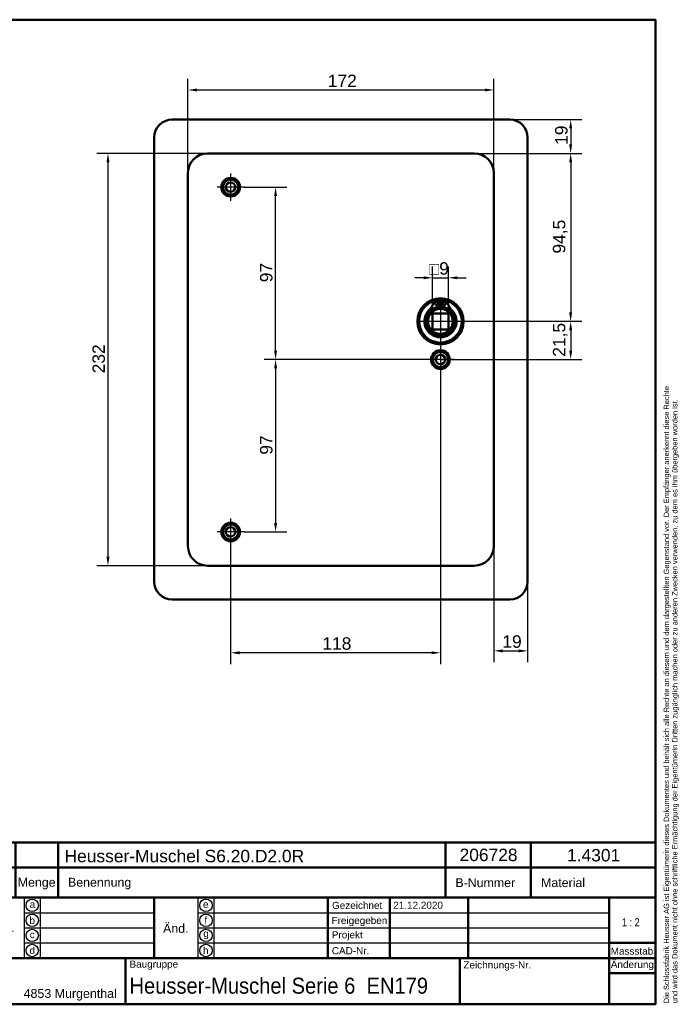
# Model space of a CAD drawing. Header units: millimetres. Extents: x 20 to 833, y 20 to 574.
# Tile 7 of 7: x 462 to 833, y 20 to 574. Entities that reach past the tile are written whole.
import ezdxf
from ezdxf.enums import TextEntityAlignment as Align

# ---------------------------------------------------------------- set-up
doc = ezdxf.new("R2010")
doc.units = ezdxf.units.MM
doc.header["$LTSCALE"] = 2
for name, color, linetype, lineweight in [('Bemaßungen(DIN)', 7, 'Continuous', 25), ('Mittelpunktmarkierung(DIN)', 7, 'Continuous', 25), ('Sichtbare Kanten(DIN)', 7, 'Continuous', 50), ('Skizziergeometrie(DIN)', 7, 'Continuous', 50), ('Skizzierlinie(DIN)', 7, 'Continuous', 25), ('Symbole(DIN)', 7, 'Continuous', 25)]:
    doc.layers.add(name, color=color, linetype=linetype, lineweight=lineweight)
doc.styles.add('Aktuell-DIN', font='arial.ttf')
doc.styles.add('STANDARD-DIN~0', font='arial.ttf')
doc.styles.add('Textstil10', font='arial.ttf')
doc.styles.add('Textstil41', font='arial.ttf', dxfattribs={"width": 0.8})
doc.styles.add('Textstil83', font='arial.ttf', dxfattribs={"width": 0.8})
doc.dimstyles.new('CAD-LAN', dxfattribs={"dimscale": 2, "dimtxt": 3.5, "dimasz": 2.5, "dimexe": 3.175, "dimexo": 0, "dimgap": 0.8, "dimtad": 1, "dimrnd": 1e-08, "dimtxsty": 'STANDARD-DIN~0', "dimcen": 0.09, "dimdle": 10, "dimclrd": 250, "dimclre": 250, "dimclrt": 250, "dimadec": 0, "dimazin": 2, "dimtfac": 1, "dimtmove": 0, "dimatfit": 3, "dimfxl": 1, "dimtolj": 1, "dimtzin": 0, "dimlwd": 25, "dimlwe": 25, "dimarcsym": 0})

# ---------------------------------------------------------------- blocks, each defined once
blk = doc.blocks.new('Ränder Standardrahmen')
at = {"layer": 'Skizziergeometrie(DIN)', "flags": 128}
blk.add_lwpolyline([(10, 10), (10, 287), (410, 287), (410, 10), (10, 10)], dxfattribs=at)
blk = doc.blocks.new('Schriftfelder Heusser')
at = {"layer": 'Skizziergeometrie(DIN)'}
for p, q in [((101, 229.92), (101, 236.92)), ((101, 236.92), (291, 236.92)), ((111, 229.92), (111, 236.92)), ((123, 229.92), (123, 236.92)), ((232, 229.92), (232, 236.92)), ((256, 229.92), (256, 236.92)), ((291, 236.92), (291, 229.92)), ((101, 191.42), (101, 229.92)), ((101, 229.92), (291, 229.92)), ((111, 229.92), (111, 221.42)), ((123, 229.92), (123, 221.42)), ((232, 229.92), (232, 221.42)), ((256, 229.92), (256, 221.42)), ((291, 229.92), (291, 191.42)), ((101, 221.42), (291, 221.42)), ((150, 221.42), (150, 204.42)), ((198.85, 221.42), (198.85, 204.42)), ((216.35, 221.42), (216.35, 204.42)), ((238.35, 221.42), (238.35, 204.42)), ((278, 221.42), (278, 191.42)), ((278, 208.67), (291, 208.67)), ((101, 204.42), (291, 204.42)), ((142, 204.42), (142, 191.42)), ((236, 204.42), (236, 191.42)), ((278, 200.17), (291, 200.17)), ((291, 191.42), (101, 191.42))]:
    blk.add_line(p, q, dxfattribs=at)
at = {"layer": 'Skizzierlinie(DIN)'}
for p, q in [((113.5, 221.42), (113.5, 204.42)), ((118, 221.42), (118, 204.42)), ((162.35, 221.42), (162.35, 204.42)), ((166.85, 221.42), (166.85, 204.42)), ((113.5, 217.17), (150, 217.17)), ((162.35, 217.17), (278, 217.17)), ((113.5, 212.92), (150, 212.92)), ((162.35, 212.92), (278, 212.92)), ((113.5, 208.67), (150, 208.67)), ((162.35, 208.67), (278, 208.67))]:
    blk.add_line(p, q, dxfattribs=at)
for centre in [(115.75, 219.25), (164.6, 219.25), (115.75, 215.04), (164.6, 215.04), (115.75, 210.79), (164.6, 210.79), (115.75, 206.54), (164.6, 206.54)]:
    blk.add_circle(centre, 1.75, dxfattribs=at)
at = {"layer": 'Symbole(DIN)', "color": 7, "insert": (293.33, 191.7), "char_height": 1.5, "width": 182.3003, "attachment_point": 1, "rotation": 90, "line_spacing_factor": 0.944221, "style": 'Aktuell-DIN'}
blk.add_mtext('\\fArial|b0|i0;\\H1.5000;Die Schlossfabrik Heusser AG ist Eigentümerin dieses Dokumentes und behält sich alle Rechte an diesem und dem dargestellten Gegenstand vor. Der Empfänger anerkennt diese Rechte\\Pund wird das Dokument nicht ohne schriftliche Ermächtigung der Eigentümerin Dritten zugänglich machen oder zu anderen Zwecken verwenden, zu dem es ihm übergeben worden ist.\\P ', dxfattribs=at)
at = {"layer": 'Symbole(DIN)', "color": 179, "true_color": 0x262659, "style": 'Aktuell-DIN'}
for s, insert, char_height, attachment_point in [('B-Nummer', (234.74, 225.62), 2.489, 4), ('Material', (265.02, 225.62), 2.489, 5), ('Pos.', (106, 227), 2.489, 2), ('Menge', (117, 227), 2.489, 2), ('Benennung', (125.81, 225.38), 2.489, 4), ('\\fArial|b0|i0;a', (115.81, 219.53), 2, 5), ('\\fArial|b0|i0;e', (164.54, 219.53), 2, 5), ('\\fArial|b0|i0;Gezeichnet', (200.05, 219.23), 2, 4), ('\\fArial|b0|i0;b', (115.75, 215), 2, 5), ('\\fArial|b0|i0;f', (164.55, 215.06), 2, 5), ('\\fArial|b0|i0;Freigegeben', (199.92, 216), 2, 1), ('\\fArial|b0|i0;c', (115.75, 211.01), 2, 5), ('\\fArial|b0|i0;g', (164.63, 211.05), 2, 5), ('\\fArial|b0|i0;Projekt', (200, 211.98), 2, 1), ('\\fArial|b0|i0;d', (115.76, 206.55), 2, 5), ('\\fArial|b0|i0;h', (164.55, 206.57), 2, 5), ('\\fArial|b0|i0;CAD-Nr.', (200, 207.5), 2, 1), ('\\fArial|b0|i0;\\H2.0000;Massstab', (284.39, 206.37), 2, 5), ('\\fArial|b0|i0;\\H2.0000;Baugruppe', (143.1, 203.73), 2, 1), ('\\fArial|b0|i0;Zeichnungs-Nr.', (237, 203.5), 2, 1), ('\\fArial|b0|i0;\\H2.5000;4853 Murgenthal', (113.33, 192.46), 2.5, 7)]:
    blk.add_mtext(s, dxfattribs=dict(at, insert=insert, char_height=char_height, attachment_point=attachment_point))
at = {"layer": 'Symbole(DIN)', "color": 179, "true_color": 0x262659, "attachment_point": 5, "style": 'Aktuell-DIN'}
for s, insert, char_height, width in [('Änd.', (107.21, 213), 2.489, 12.3494), ('Änd.', (156.12, 212.76), 2.489, 12.3494), ('\\fArial|b0|i0;Änderung', (284.51, 202.33), 2, 12.1143)]:
    blk.add_mtext(s, dxfattribs=dict(at, insert=insert, char_height=char_height, width=width))
at = {"layer": 'Symbole(DIN)', "color": 7, "insert": (143.1, 196.62), "char_height": 4.5, "width": 90.18, "attachment_point": 4, "style": 'Aktuell-DIN'}
blk.add_mtext('\\fArial|b0|i0;\\W0.90;\\H4.5000;Heusser-Muschel Serie 6  EN179', dxfattribs=at)
at = {"layer": 'Symbole(DIN)', "color": 179, "true_color": 0x262659, "style": 'Textstil10'}
blk.add_attdef('ERSTELLUNGSDATUM_001', (217.26, 218.29), '', height=2, dxfattribs=at)
at = {"layer": 'Symbole(DIN)', "color": 179, "true_color": 0x262659}
for tag, height, style, p in [('AUTOR', 2.49, 'Aktuell-DIN', (240.03, 219.26)), ('KONTROLLDATUM', 2, 'Textstil10', (217.42, 215.04)), ('KONTROLLIERT_VON', 2, 'Textstil10', (239.98, 215.05))]:
    blk.add_attdef(tag, text='', height=height, dxfattribs=dict(at, style=style)).set_placement(p, align=Align.MIDDLE_LEFT)
at = {"layer": 'Symbole(DIN)', "color": 7, "style": 'Textstil83', "width": 0.8}
blk.add_attdef('Anfänglicher_Ansichtsmaßstab_001', (281.57, 213.34), '', height=2.3, dxfattribs=at)
at = {"layer": 'Symbole(DIN)', "color": 179, "true_color": 0x262659, "style": 'Textstil10'}
blk.add_attdef('PROJEKT', text='', height=2, dxfattribs=at).set_placement((217.77, 209.72), align=Align.BOTTOM_LEFT)
at = {"layer": 'Symbole(DIN)', "color": 7, "style": 'Textstil41', "width": 0.8}
blk.add_attdef('STATUS', text='', height=5, dxfattribs=at).set_placement((284.53, 195.86), align=Align.MIDDLE_CENTER)
blk = doc.blocks.new('*D8')
at = {"layer": 'Bemaßungen(DIN)', "color": 250, "linetype": 'Continuous', "lineweight": 25, "true_color": 0x3f3f3f, "transparency": 16777216}
for p, q in [((557.09, 487.78), (557.09, 540.8)), ((729.09, 487.78), (729.09, 540.8)), ((562.09, 534.45), (724.09, 534.45))]:
    blk.add_line(p, q, dxfattribs=at)
at = {"layer": 'Bemaßungen(DIN)', "color": 250, "linetype": 'Continuous', "true_color": 0x3f3f3f, "transparency": 16777216}
for points in [[(562.09, 535.28), (562.09, 533.62), (557.09, 534.45)], [(724.09, 535.28), (724.09, 533.62), (729.09, 534.45)]]:
    blk.add_solid(points, dxfattribs=at)
at = {"layer": 'Defpoints', "color": 0, "linetype": 'Continuous', "transparency": 16777216}
for p in [(729.09, 534.45), (557.09, 487.78), (729.09, 487.78)]:
    blk.add_point(p, dxfattribs=at)
at = {"layer": 'Bemaßungen(DIN)', "color": 250, "linetype": 'Continuous', "lineweight": 25, "true_color": 0x3f3f3f, "transparency": 16777216, "insert": (635.72, 543.08), "char_height": 7, "attachment_point": 1, "style": 'STANDARD-DIN~0'}
blk.add_mtext('\\A1;172', dxfattribs=at)
blk = doc.blocks.new('*D9')
at = {"layer": 'Bemaßungen(DIN)', "color": 250, "linetype": 'Continuous', "lineweight": 25, "true_color": 0x3f3f3f, "transparency": 16777216}
for p, q in [((568.09, 498.78), (505.74, 498.78)), ((512.09, 493.78), (512.09, 271.78)), ((568.09, 266.78), (505.74, 266.78))]:
    blk.add_line(p, q, dxfattribs=at)
at = {"layer": 'Bemaßungen(DIN)', "color": 250, "linetype": 'Continuous', "true_color": 0x3f3f3f, "transparency": 16777216}
for points in [[(511.26, 493.78), (512.92, 493.78), (512.09, 498.78)], [(511.26, 271.78), (512.92, 271.78), (512.09, 266.78)]]:
    blk.add_solid(points, dxfattribs=at)
at = {"layer": 'Defpoints', "color": 0, "linetype": 'Continuous', "transparency": 16777216}
for p in [(568.09, 498.78), (512.09, 266.78), (568.09, 266.78)]:
    blk.add_point(p, dxfattribs=at)
at = {"layer": 'Bemaßungen(DIN)', "color": 250, "linetype": 'Continuous', "lineweight": 25, "true_color": 0x3f3f3f, "transparency": 16777216, "insert": (503.34, 375.02), "char_height": 7, "attachment_point": 1, "rotation": 90, "style": 'STANDARD-DIN~0'}
blk.add_mtext('\\A1;232', dxfattribs=at)
blk = doc.blocks.new('*D10')
at = {"layer": 'Bemaßungen(DIN)', "color": 250, "linetype": 'Continuous', "lineweight": 25, "true_color": 0x3f3f3f, "transparency": 16777216}
for p, q in [((718.09, 498.78), (778.67, 498.78)), ((772.32, 493.78), (772.32, 409.28)), ((699.09, 404.28), (778.67, 404.28))]:
    blk.add_line(p, q, dxfattribs=at)
at = {"layer": 'Bemaßungen(DIN)', "color": 250, "linetype": 'Continuous', "true_color": 0x3f3f3f, "transparency": 16777216}
for points in [[(771.49, 493.78), (773.15, 493.78), (772.32, 498.78)], [(771.49, 409.28), (773.15, 409.28), (772.32, 404.28)]]:
    blk.add_solid(points, dxfattribs=at)
at = {"layer": 'Defpoints', "color": 0, "linetype": 'Continuous', "transparency": 16777216}
for p in [(718.09, 498.78), (699.09, 404.28), (772.32, 404.28)]:
    blk.add_point(p, dxfattribs=at)
at = {"layer": 'Bemaßungen(DIN)', "color": 250, "linetype": 'Continuous', "lineweight": 25, "true_color": 0x3f3f3f, "transparency": 16777216, "insert": (762.31, 442.41), "char_height": 7, "attachment_point": 1, "rotation": 90, "style": 'STANDARD-DIN~0'}
blk.add_mtext('\\A1;94,5', dxfattribs=at)
blk = doc.blocks.new('*D11')
at = {"layer": 'Bemaßungen(DIN)', "color": 250, "linetype": 'Continuous', "lineweight": 25, "true_color": 0x3f3f3f, "transparency": 16777216}
for p, q in [((699.09, 404.28), (778.67, 404.28)), ((772.32, 399.28), (772.32, 387.78)), ((699.09, 382.78), (778.67, 382.78))]:
    blk.add_line(p, q, dxfattribs=at)
at = {"layer": 'Bemaßungen(DIN)', "color": 250, "linetype": 'Continuous', "true_color": 0x3f3f3f, "transparency": 16777216}
for points in [[(771.49, 399.28), (773.15, 399.28), (772.32, 404.28)], [(771.49, 387.78), (773.15, 387.78), (772.32, 382.78)]]:
    blk.add_solid(points, dxfattribs=at)
at = {"layer": 'Defpoints', "color": 0, "linetype": 'Continuous', "transparency": 16777216}
for p in [(699.09, 404.28), (699.09, 382.78), (772.32, 382.78)]:
    blk.add_point(p, dxfattribs=at)
at = {"layer": 'Bemaßungen(DIN)', "color": 250, "linetype": 'Continuous', "lineweight": 25, "true_color": 0x3f3f3f, "transparency": 16777216, "insert": (762.31, 384.35), "char_height": 7, "attachment_point": 1, "rotation": 90, "style": 'STANDARD-DIN~0'}
blk.add_mtext('\\A1;21,5', dxfattribs=at)
blk = doc.blocks.new('*D12')
at = {"layer": 'Bemaßungen(DIN)', "color": 250, "linetype": 'Continuous', "lineweight": 25, "true_color": 0x3f3f3f, "transparency": 16777216}
for p, q in [((738.09, 517.78), (778.67, 517.78)), ((772.32, 512.78), (772.32, 503.78)), ((718.09, 498.78), (778.67, 498.78))]:
    blk.add_line(p, q, dxfattribs=at)
at = {"layer": 'Bemaßungen(DIN)', "color": 250, "linetype": 'Continuous', "true_color": 0x3f3f3f, "transparency": 16777216}
for points in [[(771.49, 512.78), (773.15, 512.78), (772.32, 517.78)], [(771.49, 503.78), (773.15, 503.78), (772.32, 498.78)]]:
    blk.add_solid(points, dxfattribs=at)
at = {"layer": 'Defpoints', "color": 0, "linetype": 'Continuous', "transparency": 16777216}
for p in [(738.09, 517.78), (718.09, 498.78), (772.32, 498.78)]:
    blk.add_point(p, dxfattribs=at)
at = {"layer": 'Bemaßungen(DIN)', "color": 250, "linetype": 'Continuous', "lineweight": 25, "true_color": 0x3f3f3f, "transparency": 16777216, "insert": (763.57, 503.58), "char_height": 7, "attachment_point": 1, "rotation": 90, "style": 'STANDARD-DIN~0'}
blk.add_mtext('\\A1;19', dxfattribs=at)
blk = doc.blocks.new('*D13')
at = {"layer": 'Bemaßungen(DIN)', "color": 250, "linetype": 'Continuous', "lineweight": 25, "true_color": 0x3f3f3f, "transparency": 16777216}
for p, q in [((588.74, 479.78), (612.71, 479.78)), ((606.36, 387.78), (606.36, 474.78)), ((699.09, 382.78), (600.01, 382.78))]:
    blk.add_line(p, q, dxfattribs=at)
at = {"layer": 'Bemaßungen(DIN)', "color": 250, "linetype": 'Continuous', "true_color": 0x3f3f3f, "transparency": 16777216}
for points in [[(605.53, 474.78), (607.2, 474.78), (606.36, 479.78)], [(605.53, 387.78), (607.2, 387.78), (606.36, 382.78)]]:
    blk.add_solid(points, dxfattribs=at)
at = {"layer": 'Defpoints', "color": 0, "linetype": 'Continuous', "transparency": 16777216}
for p in [(588.74, 479.78), (606.36, 479.78), (699.09, 382.78)]:
    blk.add_point(p, dxfattribs=at)
at = {"layer": 'Bemaßungen(DIN)', "color": 250, "linetype": 'Continuous', "lineweight": 25, "true_color": 0x3f3f3f, "transparency": 16777216, "insert": (597.61, 426.26), "char_height": 7, "attachment_point": 1, "rotation": 90, "style": 'STANDARD-DIN~0'}
blk.add_mtext('\\A1;97', dxfattribs=at)
blk = doc.blocks.new('*D14')
at = {"layer": 'Bemaßungen(DIN)', "color": 250, "linetype": 'Continuous', "lineweight": 25, "true_color": 0x3f3f3f, "transparency": 16777216}
for p, q in [((699.09, 382.78), (600.01, 382.78)), ((606.36, 377.78), (606.36, 290.78)), ((588.74, 285.78), (612.71, 285.78))]:
    blk.add_line(p, q, dxfattribs=at)
at = {"layer": 'Bemaßungen(DIN)', "color": 250, "linetype": 'Continuous', "true_color": 0x3f3f3f, "transparency": 16777216}
for points in [[(605.53, 377.78), (607.2, 377.78), (606.36, 382.78)], [(605.53, 290.78), (607.2, 290.78), (606.36, 285.78)]]:
    blk.add_solid(points, dxfattribs=at)
at = {"layer": 'Defpoints', "color": 0, "linetype": 'Continuous', "transparency": 16777216}
for p in [(699.09, 382.78), (588.74, 285.78), (606.36, 285.78)]:
    blk.add_point(p, dxfattribs=at)
at = {"layer": 'Bemaßungen(DIN)', "color": 250, "linetype": 'Continuous', "lineweight": 25, "true_color": 0x3f3f3f, "transparency": 16777216, "insert": (597.61, 329.26), "char_height": 7, "attachment_point": 1, "rotation": 90, "style": 'STANDARD-DIN~0'}
blk.add_mtext('\\A1;97', dxfattribs=at)
blk = doc.blocks.new('*D15')
at = {"layer": 'Bemaßungen(DIN)', "color": 250, "linetype": 'Continuous', "lineweight": 25, "true_color": 0x3f3f3f, "transparency": 16777216}
for p, q in [((699.09, 375.13), (699.09, 211.43)), ((581.09, 278.13), (581.09, 211.43)), ((694.09, 217.78), (586.09, 217.78))]:
    blk.add_line(p, q, dxfattribs=at)
at = {"layer": 'Bemaßungen(DIN)', "color": 250, "linetype": 'Continuous', "true_color": 0x3f3f3f, "transparency": 16777216}
for points in [[(586.09, 218.61), (586.09, 216.94), (581.09, 217.78)], [(694.09, 218.61), (694.09, 216.94), (699.09, 217.78)]]:
    blk.add_solid(points, dxfattribs=at)
at = {"layer": 'Defpoints', "color": 0, "linetype": 'Continuous', "transparency": 16777216}
for p in [(699.09, 375.13), (581.09, 278.13), (581.09, 217.78)]:
    blk.add_point(p, dxfattribs=at)
at = {"layer": 'Bemaßungen(DIN)', "color": 250, "linetype": 'Continuous', "lineweight": 25, "true_color": 0x3f3f3f, "transparency": 16777216, "insert": (632.68, 226.52), "char_height": 7, "attachment_point": 1, "style": 'STANDARD-DIN~0'}
blk.add_mtext('\\A1;118', dxfattribs=at)
blk = doc.blocks.new('*D16')
at = {"layer": 'Bemaßungen(DIN)', "color": 250, "linetype": 'Continuous', "lineweight": 25, "true_color": 0x3f3f3f, "transparency": 16777216}
for p, q in [((729.09, 277.78), (729.09, 212.51)), ((748.09, 257.78), (748.09, 212.51)), ((734.09, 218.86), (743.09, 218.86))]:
    blk.add_line(p, q, dxfattribs=at)
at = {"layer": 'Bemaßungen(DIN)', "color": 250, "linetype": 'Continuous', "true_color": 0x3f3f3f, "transparency": 16777216}
for points in [[(734.09, 219.69), (734.09, 218.02), (729.09, 218.86)], [(743.09, 219.69), (743.09, 218.02), (748.09, 218.86)]]:
    blk.add_solid(points, dxfattribs=at)
at = {"layer": 'Defpoints', "color": 0, "linetype": 'Continuous', "transparency": 16777216}
for p in [(729.09, 277.78), (748.09, 257.78), (748.09, 218.86)]:
    blk.add_point(p, dxfattribs=at)
at = {"layer": 'Bemaßungen(DIN)', "color": 250, "linetype": 'Continuous', "lineweight": 25, "true_color": 0x3f3f3f, "transparency": 16777216, "insert": (733.9, 227.61), "char_height": 7, "attachment_point": 1, "style": 'STANDARD-DIN~0'}
blk.add_mtext('\\A1;19', dxfattribs=at)
blk = doc.blocks.new('*D17')
at = {"layer": 'Bemaßungen(DIN)', "color": 250, "linetype": 'Continuous', "lineweight": 25, "true_color": 0x3f3f3f, "transparency": 16777216}
for p, q in [((694.59, 408.78), (694.59, 435.13)), ((703.59, 408.78), (703.59, 435.13)), ((689.59, 428.78), (684.59, 428.78)), ((694.59, 428.78), (703.59, 428.78)), ((708.59, 428.78), (713.59, 428.78))]:
    blk.add_line(p, q, dxfattribs=at)
at = {"layer": 'Bemaßungen(DIN)', "color": 250, "linetype": 'Continuous', "true_color": 0x3f3f3f, "transparency": 16777216}
for points in [[(689.59, 429.61), (689.59, 427.94), (694.59, 428.78)], [(708.59, 429.61), (708.59, 427.94), (703.59, 428.78)]]:
    blk.add_solid(points, dxfattribs=at)
at = {"layer": 'Defpoints', "color": 0, "linetype": 'Continuous', "transparency": 16777216}
for p in [(703.59, 428.78), (694.59, 408.78), (703.59, 408.78)]:
    blk.add_point(p, dxfattribs=at)
at = {"layer": 'Bemaßungen(DIN)', "color": 250, "linetype": 'Continuous', "lineweight": 25, "true_color": 0x3f3f3f, "transparency": 16777216, "insert": (692.72, 437.52), "char_height": 7, "attachment_point": 1, "style": 'STANDARD-DIN~0'}
blk.add_mtext('\\A1;\\fAIGDT|b0|i0;\\H7.0000;o\\fArial|b0|i0;\\H7.0000;9', dxfattribs=at)

msp = doc.modelspace()

# ---------------------------------------------------------------- linework, layer by layer
at = {"layer": 'Mittelpunktmarkierung(DIN)', "linetype": 'Continuous'}
for p, q in [((581.091, 487.425), (581.091, 472.125)), ((588.741, 479.775), (573.441, 479.775)), ((699.091, 416.275), (699.091, 392.275)), ((711.091, 404.275), (687.091, 404.275)), ((699.091, 390.425), (699.091, 375.125)), ((706.741, 382.775), (691.441, 382.775)), ((581.091, 293.425), (581.091, 278.125)), ((588.741, 285.775), (573.441, 285.775))]:
    msp.add_line(p, q, dxfattribs=at)
at = {"layer": 'Sichtbare Kanten(DIN)'}
for p, q in [((548.091, 517.775), (738.091, 517.775)), ((538.091, 257.775), (538.091, 507.775)), ((748.091, 507.775), (748.091, 257.775)), ((718.091, 498.775), (568.091, 498.775)), ((557.091, 487.775), (557.091, 277.775)), ((729.091, 277.775), (729.091, 487.775)), ((695.451, 416.233), (698.475, 416.233)), ((698.475, 416.233), (698.475, 412.533)), ((699.708, 412.533), (699.708, 416.233)), ((699.708, 416.233), (702.732, 416.233)), ((694.591, 399.775), (694.591, 408.775)), ((694.591, 408.775), (703.591, 408.775)), ((703.591, 408.775), (703.591, 399.775)), ((703.591, 399.775), (694.591, 399.775)), ((568.091, 266.775), (718.091, 266.775)), ((738.091, 247.775), (548.091, 247.775))]:
    msp.add_line(p, q, dxfattribs=at)
for centre, radius in [((581.091, 479.775), 5.25), ((581.091, 479.775), 4.25), ((581.091, 479.775), 2.65), ((699.091, 404.275), 13), ((699.091, 404.275), 12.5), ((699.091, 404.275), 8), ((699.091, 404.275), 7), ((696.86, 414.383), 0.85), ((701.323, 414.383), 0.85), ((699.091, 382.775), 5.25), ((699.091, 382.775), 4.25), ((699.091, 382.775), 2.65), ((581.091, 285.775), 5.25), ((581.091, 285.775), 4.25), ((581.091, 285.775), 2.65)]:
    msp.add_circle(centre, radius, dxfattribs=at)
for centre, radius, start, end in [((548.091, 507.775), 10, 90, 180), ((738.091, 507.775), 10, 0, 90), ((568.091, 487.775), 11, 90, 180), ((718.091, 487.775), 11, 0, 90), ((699.091, 404.275), 12, 108.17213, 71.82787), ((686.769, 416.973), 8.678, 314.1409, 355.03295), ((699.091, 404.275), 12, 85.21102, 94.78898), ((711.414, 416.973), 8.678, 184.96705, 225.8591), ((699.091, 404.275), 9.017, 134.1409, 45.8591), ((699.091, 405.008), 7.55, 94.68501, 144.3129), ((699.091, 404.275), 8.2, 63.63056, 116.36944), ((699.091, 404.275), 9, 86.0711, 93.9289), ((699.091, 405.008), 7.55, 35.6871, 85.31499), ((568.091, 277.775), 11, 180, 270), ((718.091, 277.775), 11, 270, 0), ((548.091, 257.775), 10, 180, 270), ((738.091, 257.775), 10, 270, 0)]:
    msp.add_arc(centre, radius, start, end, dxfattribs=at)

# ---------------------------------------------------------------- block references
at = {"xscale": 2, "yscale": 2, "zscale": 2}
msp.add_blockref('Ränder Standardrahmen', (0, 0), dxfattribs=at)
msp.add_blockref('Schriftfelder Heusser', (238, -362.833), dxfattribs=at).add_auto_attribs({'ERSTELLUNGSDATUM_001': '21.12.2020', 'Anfänglicher_Ansichtsmaßstab_001': '1 : 2'})

# ---------------------------------------------------------------- texts
at = {"layer": 'Symbole(DIN)', "color": 7, "char_height": 7, "attachment_point": 1, "style": 'Aktuell-DIN'}
for s, insert, width in [('{\\fArial|b0|i0;\\H7.0000;Heusser-Muschel S6.20.D2.0R}', (487.659, 106.906), 134.78202), ('{\\fArial|b0|i0;\\H7.0000;206728}', (709.83, 107.58), 32.62043), ('{\\fArial|b0|i0;\\H7.0000;1.4301}', (770.274, 107.401), 29.89939)]:
    msp.add_mtext(s, dxfattribs=dict(at, insert=insert, width=width))

# ---------------------------------------------------------------- dimensions: what is measured, and where the dimension line sits
at = {"layer": 'Bemaßungen(DIN)', "color": 250, "linetype": 'Continuous', "lineweight": 25, "true_color": 0x3f3f3f}
for base, p1, p2, angle, picture, middle in [((729.091, 534.45), (557.091, 487.775), (729.091, 487.775), 180, '*D8', (643.091, 534.45)), ((772.321, 498.775), (738.091, 517.775), (718.091, 498.775), 270, '*D12', (772.321, 508.275)), ((512.091, 266.775), (568.091, 498.775), (568.091, 266.775), 90, '*D9', (512.091, 382.775)), ((772.321, 404.275), (718.091, 498.775), (699.091, 404.275), 90, '*D10', (772.321, 451.525)), ((606.363, 479.775), (699.091, 382.775), (588.741, 479.775), 90, '*D13', (606.363, 431.275)), ((772.321, 382.775), (699.091, 404.275), (699.091, 382.775), 90, '*D11', (772.321, 393.525)), ((606.363, 285.775), (699.091, 382.775), (588.741, 285.775), 90, '*D14', (606.363, 334.275)), ((581.091, 217.775), (699.091, 375.125), (581.091, 278.125), 180, '*D15', (640.091, 217.775))]:
    dim = msp.add_linear_dim(base=base, p1=p1, p2=p2, angle=angle, dimstyle='CAD-LAN', override={"dimgap": 0.8, "dimdec": 2, "dimtol": 0, "dimlim": 0, "dimtp": 0, "dimtm": 0, "dimtdec": 2, "dimtofl": 0, "dimatfit": 1}, dxfattribs=at)
    dim.commit()
    dim.dimension.update_dxf_attribs({"geometry": picture, "text_midpoint": middle, "dimtype": 160})
dim = msp.add_linear_dim(base=(703.591, 428.775), p1=(694.591, 408.775), p2=(703.591, 408.775), angle=180, text='\\fAIGDT|b0|i0;\\H7.0000;o\\fArial|b0|i0;\\H7.0000;<>', dimstyle='CAD-LAN', override={"dimgap": 0.8, "dimdec": 2, "dimtol": 0, "dimlim": 0, "dimtp": 0, "dimtm": 0, "dimtdec": 2, "dimtofl": 1, "dimatfit": 1}, dxfattribs=at)
dim.commit()
dim.dimension.update_dxf_attribs({"geometry": '*D17', "text_midpoint": (699.091, 428.775), "dimtype": 160})
dim = msp.add_linear_dim(base=(748.091, 218.857), p1=(729.091, 277.775), p2=(748.091, 257.775), dimstyle='CAD-LAN', override={"dimgap": 0.8, "dimdec": 2, "dimtol": 0, "dimlim": 0, "dimtp": 0, "dimtm": 0, "dimtdec": 2, "dimtofl": 0, "dimatfit": 1}, dxfattribs=at)
dim.commit()
dim.dimension.update_dxf_attribs({"geometry": '*D16', "text_midpoint": (738.591, 218.857), "dimtype": 160})

doc.saveas('drawing.dxf')
